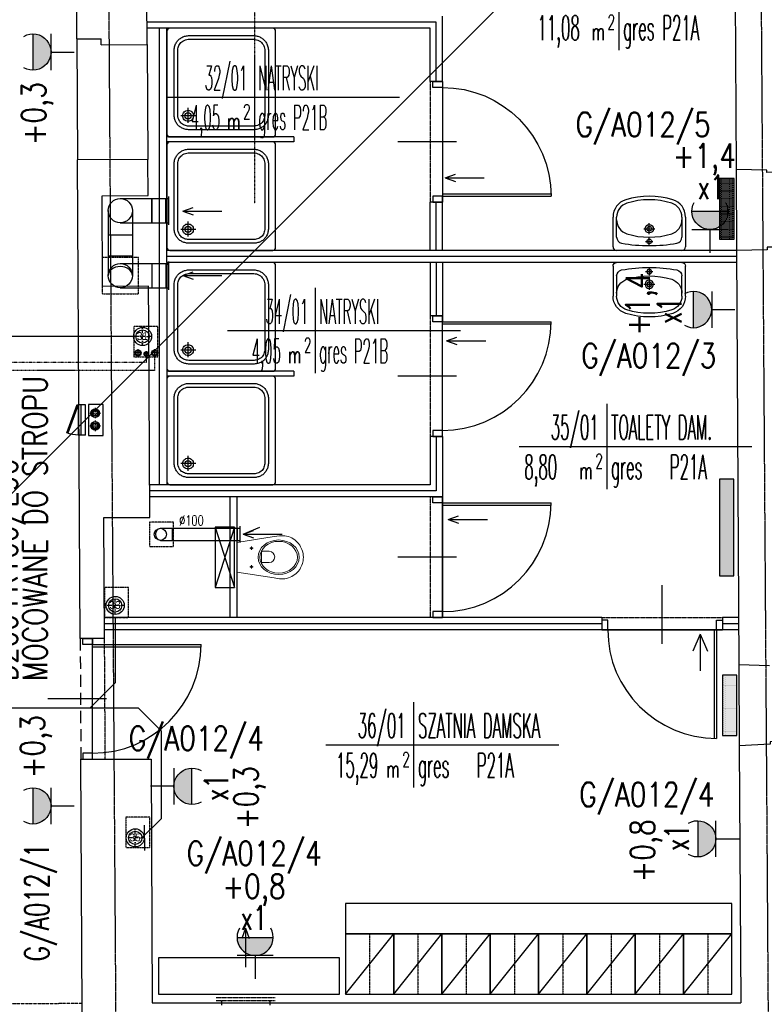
# Model space of a CAD drawing. Header units: inches. Extents: x -145354 to -97635, y 38777 to 78670.
# Tile 43 of 231: x -139235 to -138619, y 41651 to 42466. Entities that reach past the tile are written whole.
import ezdxf
from ezdxf.enums import TextEntityAlignment as Align

# ---------------------------------------------------------------- set-up
doc = ezdxf.new("R2010")
doc.units = ezdxf.units.IN
doc.header["$MEASUREMENT"] = 0
for name, pattern in [('00-inst$0$DASHDOT', [1, 0.5, -0.25, 0, -0.25]), ('CENTER', [2, 1.25, -0.25, 0.25, -0.25]), ('DASHDOT', [1, 0.5, -0.25, 0, -0.25]), ('DASHED', [0.75, 0.5, -0.25]), ('DASHED2', [0.375, 0.25, -0.125]), ('DIVIDE', [31.75, 12.7, -6.35, 0, -6.35, 0, -6.35])]:
    doc.linetypes.add(name, pattern=pattern)
doc.layers.get('0').update_dxf_attribs({"color": 101})
for name, color, linetype in [('Drz---drzwi', 5, 'Continuous'), ('E-OPIS_POM', 6, 'Continuous'), ('E35', 6, 'Continuous'), ('E50', 3, 'Continuous'), ('E90_kor', 6, 'Continuous'), ('Ins-kan', 54, 'Continuous'), ('Ins-went', 141, 'Continuous'), ('Ins-went-opis', 141, 'Continuous'), ('Ins-wod', 152, 'Continuous'), ('Mco-piony', 10, 'Continuous'), ('Mks-podposadzkowa', 230, 'Continuous'), ('Mw-cr-rury', 160, 'DIVIDE'), ('Mw-wc-rury', 160, 'DASHDOT'), ('Mwk-odnośniki', 8, 'Continuous'), ('Okn---okna', 5, 'Continuous'), ('Os-osie glowne', 8, 'CENTER'), ('piony_K_nr', 240, 'Continuous'), ('Sc-cegla pelna', 32, 'Continuous'), ('Sc-gazobeton', 45, 'Continuous'), ('Sc-gk', 120, 'Continuous'), ('Sc-gk-hatch', 8, 'Continuous'), ('Sc-nad', 5, 'DASHED2'), ('Sc-nadproza kon', 5, 'DASHED2'), ('Sc-systemowe', 150, 'Continuous'), ('stelaż_wc', 64, 'Continuous'), ('W-otwor-strop', 126, 'Continuous'), ('Wyp-grzejniki', 56, 'Continuous'), ('Wyp-meble', 155, 'Continuous'), ('Wyp-sanitar', 131, 'Continuous')]:
    doc.layers.add(name, color=color, linetype=linetype)
doc.styles.add('KA wymiar', font='romans.shx', dxfattribs={"width": 0.6})
doc.styles.add('ROMANS', font='romans', dxfattribs={"width": 0.85})
doc.styles.add('tab-bud$0$ROMANS', font='romans', dxfattribs={"width": 0.7})
doc.styles.add('TYTUL2', font='ARIAL.TTF')
doc.linetypes.add('BATTING', pattern='A,0.0001,-0.1,[134,ltypeshp.shx,S=0.1,R=0,X=-0.1,Y=0],-0.2,[134,ltypeshp.shx,S=0.1,R=180,X=0.1,Y=0],-0.1', length=0.4001)

# ---------------------------------------------------------------- blocks, each defined once
blk = doc.blocks.new('pow')
for p, q in [((0, 0.523), (0, -0.523)), ((-1.075, 0), (1.78, 0))]:
    blk.add_line(p, q)
at = {"style": 'KA wymiar', "width": 0.6}
for s, height, p in [('2', 0.18, (-0.139, -0.27)), ('m', 0.21, (-0.333, -0.401))]:
    blk.add_text(s, height=height, dxfattribs=at).set_placement(p)
at = {"style": 'KA wymiar'}
for tag, width, p in [('01', 0.7, (-0.131, 0.084)), ('000.00', 0.6, (-0.364, -0.401))]:
    blk.add_attdef(tag, text='', height=0.3, dxfattribs=dict(at, width=width)).set_placement(p, align=Align.RIGHT)
blk.add_attdef('POMIESZCZENIE', (0.071, 0.084), '', height=0.3, dxfattribs=at)
at = {"style": 'KA wymiar', "width": 0.8}
blk.add_attdef('POSADZKA', (0.071, -0.401), '', height=0.3, dxfattribs=at)
blk = doc.blocks.new('G1')
at = {"layer": 'E35'}
blk.add_hatch(color=256, dxfattribs=at).paths.add_polyline_path([(10, 22.85), (-10, 22.85, 1)])
for p, q in [((-10, 22.85), (10, 22.85)), ((10, 12.85), (-10, 12.85))]:
    blk.add_line(p, q, dxfattribs=at)
blk.add_arc((0, 22.85), 10, 150, 30, dxfattribs=at)
at = {"layer": 'E50'}
blk.add_line((0, 12.85), (0, 0), dxfattribs=at)
blk = doc.blocks.new('_kdfjgkfh')
at = {"linetype": 'Continuous'}
for p, q in [((40, 0), (0, 0)), ((0, 0), (0, -50)), ((0, -50), (40, 0)), ((40, -50), (40, 0)), ((0, -50), (40, -50))]:
    blk.add_line(p, q, dxfattribs=at)
at = {"linetype": 'DASHED', "ltscale": 0.2}
blk.add_line((20, 0), (20, -50), dxfattribs=at)
blk = doc.blocks.new('_0630_DRZWI_90')
at = {"ltscale": 7}
for p, q in [((5, 8), (5, 98)), ((6.8, 8), (6.8, 97.98))]:
    blk.add_line(p, q, dxfattribs=at)
at = {"ltscale": 25}
for p, q in [((50, 19.7), (50, -28.9)), ((5, 8), (0, 8)), ((0, 8), (5, 8)), ((0, 0), (0, 8)), ((5, 0), (0, 0)), ((5, 0), (0, 0)), ((95, 8), (5, 8)), ((5, 8), (5, 0)), ((95, 8), (95, 0)), ((100, 8), (95, 8)), ((95, 0), (100, 0)), ((95, 0), (100, 0)), ((100, 0), (100, 8))]:
    blk.add_line(p, q, dxfattribs=at)
at = {"ltscale": 7}
blk.add_arc((5, 8), 90, 0, 90, dxfattribs=at)
blk = doc.blocks.new('umywalka_60x45')
at = {"ltscale": 25}
for p, q in [((-27, 0), (27, 0)), ((-30, -27.72), (-30, -3)), ((3, -7.5), (-3, -7.5)), ((0, -4.5), (0, -10.5)), ((30, -3), (30, -27.72)), ((-27, -27.72), (-27, -11.03)), ((0, -13.5), (0, -22.5)), ((27, -11.03), (27, -27.72)), ((4.5, -18), (-4.5, -18))]:
    blk.add_line(p, q, dxfattribs=at)
for centre, radius in [((0, -7.5), 2), ((0, -18), 3.5), ((0, -18), 2)]:
    blk.add_circle(centre, radius, dxfattribs=at)
for centre, radius, start, end in [((27, -3), 3, 0, 90), ((-27, -3), 3, 90, 180), ((-22, -11.03), 5, 100.52627, 180), ((0, -129.43), 125.43, 79.47373, 100.52627), ((22, -11.03), 5, 0, 79.47373), ((-15, -25.28), 12, 107.3129, 180), ((0, -73.4), 62.4, 72.6871, 107.3129), ((15, -25.28), 12, 0, 72.6871), ((-15, -27.72), 15, 180, 252.6871), ((-15, -27.72), 12, 180, 252.6871), ((15, -27.72), 12, 287.3129, 0), ((15, -27.72), 15, 287.3129, 0), ((0, 20.4), 62.4, 252.6871, 287.3129), ((0, 20.4), 65.4, 252.6871, 287.3129)]:
    blk.add_arc(centre, radius, start, end, dxfattribs=at)
blk = doc.blocks.new('_gslkflhklgj')
at = {"linetype": '00-inst$0$DASHDOT', "ltscale": 5}
for p, q in [((7.5, 0), (-7.5, 0)), ((0, -7.5), (0, 7.5))]:
    blk.add_line(p, q, dxfattribs=at)
for radius in [7.5, 5.5]:
    blk.add_circle((0, 0), radius)
blk = doc.blocks.new('_KOLO_WC_PODWIESZONE')
at = {"lineweight": 0}
for p, q in [((-12.21, 0), (-17.15, -30.7)), ((-12.21, 0), (12.21, 0)), ((12.21, 0), (17.15, -30.7)), ((-8.01, -11.98), (-9.42, -11.98)), ((-8.01, -11.98), (-8.01, -10.54)), ((-8.01, -11.98), (-6.53, -11.98)), ((-8.01, -11.98), (-8.01, -13.41)), ((7.49, -11.98), (6.08, -11.98)), ((7.49, -11.98), (7.49, -10.54)), ((7.49, -11.98), (8.97, -11.98)), ((7.49, -11.98), (7.49, -13.41)), ((-4.44, -21.51), (-4.44, -26.77)), ((-3.5, -20.21), (4, -20.21)), ((4.94, -21.51), (4.94, -26.77)), ((-17.15, -30.7), (-17.82, -35.14)), ((17.15, -30.7), (17.82, -35.14)), ((-17.82, -35.14), (-17.77, -39.69)), ((-17.77, -39.69), (-17.51, -41.08)), ((17.77, -39.69), (17.51, -41.08)), ((17.82, -35.14), (17.77, -39.69)), ((-17.51, -41.08), (-17.12, -42.53)), ((-17.12, -42.53), (-16.6, -43.93)), ((-16.6, -43.93), (-15.97, -45.29)), ((-15.97, -45.29), (-15.22, -46.59)), ((-15.22, -46.59), (-14.37, -47.83)), ((-14.37, -47.83), (-13.41, -48.99)), ((14.37, -47.83), (13.41, -48.99)), ((15.22, -46.59), (14.37, -47.83)), ((15.97, -45.29), (15.22, -46.59)), ((16.6, -43.93), (15.97, -45.29)), ((17.12, -42.53), (16.6, -43.93)), ((17.51, -41.08), (17.12, -42.53)), ((-13.41, -48.99), (-11.77, -50.6)), ((-11.77, -50.6), (-10, -51.94)), ((-10, -51.94), (-8.71, -52.72)), ((-8.71, -52.72), (-6.54, -53.77)), ((-6.54, -53.77), (-5.07, -54.25)), ((-5.07, -54.25), (-3.02, -54.72)), ((-3.02, -54.72), (-1.52, -54.92)), ((-1.52, -54.92), (0, -55)), ((1.52, -54.92), (0, -55)), ((3.02, -54.72), (1.52, -54.92)), ((5.07, -54.25), (3.02, -54.72)), ((6.54, -53.77), (5.07, -54.25)), ((8.71, -52.72), (6.54, -53.77)), ((10, -51.94), (8.71, -52.72)), ((11.77, -50.6), (10, -51.94)), ((13.41, -48.99), (11.77, -50.6))]:
    blk.add_line(p, q, dxfattribs=at)
for centre, radius, start, end in [((-3.24, -21.39), 1.2, 102.23395, 185.88986), ((3.75, -21.39), 1.2, 354.11014, 77.76605), ((0.25, -26.54), 4.7, 182.80221, 357.19779)]:
    blk.add_arc(centre, radius, start, end, dxfattribs=at)
for centre in [(-8.01, -11.98), (7.49, -11.98)]:
    blk.add_ellipse(centre, major_axis=(0.599, 0.599), ratio=1, start_param=5.497787, end_param=11.780972, dxfattribs=at)
for major_axis, ratio in [((0, -17), 0.838235), ((0, -15.54), 0.845174)]:
    blk.add_ellipse((0.05, -34.5), major_axis=major_axis, ratio=ratio, dxfattribs=at)
blk = doc.blocks.new('brod_90x90')
at = {"layer": 'Wyp-sanitar'}
for points in [[(17.53, -14.96), (17.53, 70.05), (17.32, 71.02), (16.77, 71.8), (15.96, 72.31), (14.99, 72.5), (-69.94, 72.5), (-70.9, 72.31), (-71.71, 71.79), (-72.27, 71.01), (-72.47, 70.05), (-72.47, -14.96), (-72.27, -15.95), (-71.73, -16.75), (-70.93, -17.3), (-69.94, -17.5), (14.99, -17.5), (15.99, -17.3), (16.79, -16.76), (17.33, -15.95)], [(-53.82, 66.5), (-1.14, 66.5), (-0.23, 66.48), (0.65, 66.41), (1.49, 66.29), (2.31, 66.13), (3.09, 65.93), (3.85, 65.68), (4.57, 65.39), (5.26, 65.07), (5.92, 64.7), (6.54, 64.3), (7.13, 63.86), (7.68, 63.39), (8.2, 62.89), (8.68, 62.35), (9.13, 61.78), (9.54, 61.18), (9.92, 60.56), (10.25, 59.9), (10.55, 59.22), (10.81, 58.51), (11.03, 57.78), (11.21, 57.03), (11.36, 56.26), (11.46, 55.46), (11.52, 54.65), (11.53, 53.82), (11.53, 53.82), (11.53, 1.18), (11.52, 0.37), (11.46, -0.42), (11.36, -1.2), (11.21, -1.96), (11.03, -2.7), (10.81, -3.42), (10.55, -4.13), (10.25, -4.8), (9.92, -5.46), (9.54, -6.09), (9.13, -6.69), (8.68, -7.26), (8.2, -7.81), (7.68, -8.32), (7.12, -8.8), (6.53, -9.24), (5.91, -9.65), (5.25, -10.02), (4.57, -10.36), (3.84, -10.65), (3.09, -10.91), (2.31, -11.12), (1.49, -11.28), (0.64, -11.4), (-0.23, -11.47), (-1.14, -11.5), (-1.14, -11.5), (-53.82, -11.5), (-54.7, -11.47), (-55.56, -11.39), (-56.4, -11.26), (-57.21, -11.08), (-57.99, -10.86), (-58.75, -10.58), (-59.48, -10.27), (-60.17, -9.91), (-60.84, -9.51), (-61.48, -9.07), (-62.08, -8.59), (-62.65, -8.07), (-63.18, -7.52), (-63.68, -6.94), (-64.14, -6.33), (-64.56, -5.68), (-64.94, -5.01), (-65.28, -4.31), (-65.58, -3.59), (-65.84, -2.84), (-66.05, -2.08), (-66.22, -1.29), (-66.34, -0.48), (-66.41, 0.34), (-66.44, 1.18), (-66.44, 53.82), (-66.41, 54.66), (-66.34, 55.48), (-66.22, 56.29), (-66.05, 57.08), (-65.84, 57.85), (-65.58, 58.6), (-65.28, 59.32), (-64.94, 60.02), (-64.56, 60.69), (-64.14, 61.34), (-63.68, 61.95), (-63.19, 62.53), (-62.65, 63.08), (-62.09, 63.59), (-61.48, 64.07), (-60.85, 64.51), (-60.18, 64.91), (-59.48, 65.27), (-58.75, 65.59), (-58, 65.86), (-57.21, 66.09), (-56.4, 66.26), (-55.56, 66.39), (-54.7, 66.47), (-53.82, 66.5)], [(-1.17, 63.5), (0.06, 63.45), (1.11, 63.3), (2.1, 63.07), (3.04, 62.76), (3.93, 62.36), (4.77, 61.86), (5.57, 61.24), (6.32, 60.49), (7, 59.56), (7.54, 58.59), (7.95, 57.56), (8.27, 56.45), (8.41, 55.56), (8.5, 54.69), (8.53, 53.79), (8.52, 0.64), (8.44, -0.39), (8.27, -1.32), (8.03, -2.21), (7.73, -3.05), (7.36, -3.85), (6.92, -4.6), (6.39, -5.3), (5.79, -5.95), (5.1, -6.55), (4.32, -7.11), (3.12, -7.7), (1.91, -8.11), (0.61, -8.38), (0.01, -8.44), (-0.57, -8.48), (-1.17, -8.5), (-54.37, -8.49), (-55.42, -8.38), (-56.43, -8.17), (-57.38, -7.88), (-58.27, -7.5), (-59.1, -7.05), (-59.87, -6.5), (-60.59, -5.87), (-61.26, -5.13), (-61.88, -4.31), (-62.46, -3.24), (-62.89, -2.16), (-63.19, -1.04), (-63.39, 0.16), (-63.44, 1.22), (-63.42, 54.33), (-63.28, 55.55), (-63.03, 56.7), (-62.65, 57.82), (-62.12, 58.93), (-61.47, 59.88), (-60.76, 60.71), (-59.95, 61.45), (-59.02, 62.11), (-58.03, 62.62), (-57.03, 63), (-56, 63.27), (-54.9, 63.45), (-53.78, 63.5)], [(0, 4.47), (0.93, 4.38), (1.79, 4.13), (2.55, 3.72), (3.21, 3.18), (3.75, 2.54), (4.16, 1.8), (4.41, 1), (4.5, 0.14), (4.41, -0.83), (4.16, -1.71), (3.75, -2.51), (3.21, -3.19), (2.55, -3.75), (1.79, -4.17), (0.93, -4.43), (0, -4.53), (-0.93, -4.43), (-1.79, -4.17), (-2.55, -3.75), (-3.21, -3.19), (-3.75, -2.51), (-4.16, -1.71), (-4.41, -0.83), (-4.5, 0.14), (-4.41, 1), (-4.16, 1.8), (-3.75, 2.54), (-3.21, 3.18), (-2.55, 3.72), (-1.79, 4.13), (-0.93, 4.38)], [(0, -2.65), (-1.02, -2.44), (-1.85, -1.88), (-2.42, -1.05), (-2.62, -0.03), (-2.42, 1), (-1.85, 1.83), (-1.02, 2.39), (0, 2.6), (1.02, 2.39), (1.85, 1.83), (2.42, 1), (2.62, -0.03), (2.42, -1.05), (1.85, -1.88), (1.02, -2.44)]]:
    blk.add_lwpolyline(points, close=True, dxfattribs=at)
for points in [[(5.92, 0), (-6.53, 0)], [(0, 6.43), (0, -6.07)]]:
    blk.add_lwpolyline(points, dxfattribs=at)
blk = doc.blocks.new('_vxkdjhgkljhkgjhk')
for q in [(14.01, 6.02), (30.24, 0)]:
    blk.add_line((0, 0), q)
blk = doc.blocks.new('pco')
at = {"layer": 'Mco-piony', "color": 9, "linetype": 'DASHDOT', "ltscale": 3}
for p, q in [((-2604.8, -19.8), (-2604.8, -8.9)), ((-2599.4, -14.3), (-2610.3, -14.3))]:
    blk.add_line(p, q, dxfattribs=at)
at = {"layer": 'Mco-piony', "color": 9}
blk.add_circle((-2604.8, -14.3), 4.53, dxfattribs=at)
at = {"layer": 'Mco-piony'}
blk.add_circle((-2604.8, -14.3), 3.2, dxfattribs=at)
at = {"layer": 'Mco-piony', "color": 8}
blk.add_circle((-2604.8, -14.3), 2.6, dxfattribs=at)
blk = doc.blocks.new('pion_woda')
at = {"layer": 'Ins-wod'}
for p, q in [((3, 0), (-3, 0)), ((0, 3), (0, -3))]:
    blk.add_line(p, q, dxfattribs=at)
for centre, radius in [((0, 0.02), 2.55), ((0, 0), 2)]:
    blk.add_circle(centre, radius, dxfattribs=at)
blk = doc.blocks.new('pion_mały')
at = {"layer": 'Ins-wod'}
for p, q in [((0, 2.08), (0, -2.12)), ((2.1, -0.02), (-2.1, -0.02))]:
    blk.add_line(p, q, dxfattribs=at)
for centre, radius in [((0, 0), 1.79), ((0, -0.02), 1.4)]:
    blk.add_circle(centre, radius, dxfattribs=at)
blk = doc.blocks.new('piony_W')
for name, p in [('pion_woda', (-6.91, 0.76)), ('pion_mały', (0, 0.02)), ('pion_woda', (6.91, 0.76))]:
    blk.add_blockref(name, p)
blk = doc.blocks.new('rewizja')
at = {"layer": 'Wyp-meble'}
for p, q in [((-25, 6), (-25, 0)), ((-25, 6), (0, 6)), ((-25, 4), (-25, 2)), ((0, 2), (-25, 2)), ((0, 6), (0, 0)), ((0, 0), (-25, 0))]:
    blk.add_line(p, q, dxfattribs=at)
blk.add_lwpolyline([(-23.15, -9.49), (0.34, -0.94), (0, 0), (-23.49, -8.55)], close=True, dxfattribs=at)
blk.add_arc((0, 0), 25, 180, 202.29244, dxfattribs=at)
blk = doc.blocks.new('0630_STRZAŁKA')
at = {"ltscale": 0.5}
for points in [[(0, 0), (-3.03, -8.56)], [(0, 0), (0, -32.43)], [(0, 0), (3.03, -8.56)]]:
    blk.add_lwpolyline(points, dxfattribs=at)
blk = doc.blocks.new('G_50')
at = {"layer": 'Wyp-grzejniki'}
h = blk.add_hatch(dxfattribs=at)
h.set_pattern_fill('DOTS', color=256, scale=0.5, angle=180, style=0)
h.set_pattern_definition([(180, (77492.90915, -37873.9399), (-0.396875, -0.79375), [0, -0.79375])])
h.paths.add_polyline_path([(0, 0), (-12, 0), (-12, -50), (0, -50)])
blk.add_lwpolyline([(-12, -50), (0, -50), (0, 0), (-12, 0)], close=True, dxfattribs=at)
blk = doc.blocks.new('G_80')
at = {"layer": 'Wyp-grzejniki'}
h = blk.add_hatch(dxfattribs=at)
h.set_pattern_fill('DOTS', color=256, scale=0.5, angle=90, style=0)
h.set_pattern_definition([(90, (-37823.9399, -77504.90915), (-0.79375, 0.396875), [0, -0.79375])])
h.paths.add_polyline_path([(80, -12), (80, 0), (0, 0), (0, -12)])
blk.add_lwpolyline([(0, 0), (0, -12), (80, -12), (80, 0)], close=True, dxfattribs=at)

msp = doc.modelspace()

# ---------------------------------------------------------------- linework, layer by layer
at = {"color": 1, "linetype": 'Continuous', "lineweight": -2}
for p, q in [((-139114.31, 42318.16), (-139114.31, 42298.16)), ((-139108.92, 42035.17), (-139108.92, 42045.17))]:
    msp.add_line(p, q, dxfattribs=at)
at = {"layer": 'E35'}
msp.add_line((-138468.22, 42847.85), (-139427.56, 41888.51), dxfattribs=at)
at = {"layer": 'Ins-went'}
for p, q in [((-139112.31, 42319.91), (-139112.31, 42296.41)), ((-139112.31, 42319.91), (-139112.31, 42296.41)), ((-139151.8, 42318.16), (-139112.31, 42318.16)), ((-139126.11, 42318.16), (-139126.11, 42298.16)), ((-139126.11, 42298.16), (-139126.11, 42318.16)), ((-139114.31, 42298.16), (-139114.31, 42318.16)), ((-139114.31, 42298.16), (-139114.31, 42318.16)), ((-139162.11, 42308.16), (-139162.11, 42254.36)), ((-139142.11, 42308.16), (-139142.11, 42254.36)), ((-139152.28, 42298.16), (-139112.31, 42298.16)), ((-139162.11, 42288.16), (-139142.11, 42288.16)), ((-139162.11, 42270.86), (-139142.11, 42270.86)), ((-139152.11, 42264.36), (-139112.31, 42264.36)), ((-139126.11, 42264.36), (-139126.11, 42244.36)), ((-139114.31, 42264.36), (-139114.31, 42244.36)), ((-139112.31, 42266.11), (-139112.31, 42242.61)), ((-139152.11, 42244.36), (-139112.31, 42244.36)), ((-139118.92, 42045.17), (-139108.92, 42045.17)), ((-139108.92, 42045.17), (-139053.02, 42045.17)), ((-139108.92, 42045.17), (-139108.92, 42035.17)), ((-139055.02, 42035.17), (-139055.02, 42045.17)), ((-139053.02, 42046.92), (-139053.02, 42033.42)), ((-139118.92, 42035.17), (-139108.92, 42035.17)), ((-139108.92, 42035.17), (-139053.02, 42035.17))]:
    msp.add_line(p, q, dxfattribs=at)
at = {"layer": 'Ins-went', "linetype": 'DASHED', "ltscale": 0.5}
for p, q in [((-139072.84, 41656.76), (-139023.84, 41656.76)), ((-139072.84, 41654.26), (-139023.84, 41654.26)), ((-139068.34, 41653.26), (-139068.34, 41654.26)), ((-139068.34, 41653.26), (-139068.34, 41650.26)), ((-139028.34, 41653.26), (-139028.34, 41654.26)), ((-139028.34, 41653.26), (-139028.34, 41650.26))]:
    msp.add_line(p, q, dxfattribs=at)
at = {"layer": 'Ins-went'}
for centre, radius in [((-139152.11, 42308.16), 10), ((-139152.11, 42254.36), 10), ((-139152.11, 42254.36), 10), ((-139152.11, 42254.36), 10), ((-139118.92, 42040.17), 5)]:
    msp.add_circle(centre, radius, dxfattribs=at)
msp.add_ellipse((-139152.11, 42254.36), major_axis=(-10, 0), ratio=0.75, start_param=3.141593, end_param=6.283185, dxfattribs=at)
at = {"layer": 'Ins-went', "extrusion": (0, 0, -1)}
msp.add_ellipse((-139118.92, 42040.17), major_axis=(0, 5), ratio=0.75, start_param=3.141593, end_param=6.283185, dxfattribs=at)
at = {"layer": 'Mks-podposadzkowa'}
for p, q in [((-139139.69, 42203.97), (-139262.96, 42203.97)), ((-139156.3, 41971.94), (-139156.3, 41917.25)), ((-139177.32, 41896.24), (-139156.3, 41917.25)), ((-139137.1, 41896.24), (-139260.83, 41896.24)), ((-139118.06, 41877.2), (-139137.1, 41896.24)), ((-139118.06, 41804.99), (-139118.06, 41877.2)), ((-139134.2, 41788.85), (-139118.06, 41804.99))]:
    msp.add_line(p, q, dxfattribs=at)
at = {"layer": 'Mw-cr-rury', "ltscale": 0.03}
msp.add_line((-139130.56, 42182.49), (-139252.46, 42182.49), dxfattribs=at)
at = {"layer": 'Mw-wc-rury', "ltscale": 0.8}
msp.add_line((-139041.06, 42668.76), (-139041.06, 42314.13), dxfattribs=at)
at = {"layer": 'Mw-wc-rury'}
for p, q in [((-139130.56, 42188.36), (-139130.56, 42182.49)), ((-139123.65, 42187.36), (-139123.65, 42175.73)), ((-139123.65, 42175.73), (-139268.39, 42175.73))]:
    msp.add_line(p, q, dxfattribs=at)
at = {"layer": 'Mwk-odnośniki', "linetype": 'Continuous'}
msp.add_lwpolyline([(-139178.36, 42122.11), (-139166.38, 42122.11), (-139166.38, 42147.56), (-139178.36, 42147.56)], close=True, dxfattribs=at)
at = {"layer": 'Okn---okna'}
for p, q in [((-138642.37, 42342.17), (-138641.97, 42275.17)), ((-138640.14, 41932.16), (-138639.72, 41865.16))]:
    msp.add_line(p, q, dxfattribs=at)
at = {"layer": 'Os-osie glowne'}
for p, q in [((-139147.35, 40431.76), (-139175.75, 44583.07)), ((-138607.34, 40431.76), (-138635.74, 44583.07))]:
    msp.add_line(p, q, dxfattribs=at)
at = {"layer": 'Sc-cegla pelna'}
for p, q in [((-139188, 42450.3), (-139189.35, 42693.91)), ((-139129.82, 42445.61), (-139130.52, 42570.16)), ((-138643.6, 42570.16), (-138642.37, 42342.17)), ((-139188, 42450.3), (-139167.84, 42450.41)), ((-139167.82, 42445.41), (-139167.84, 42450.41)), ((-139167.82, 42445.41), (-139129.82, 42445.61)), ((-139129.33, 42350.61), (-139187.47, 42350.3)), ((-139185.27, 41953.92), (-139187.45, 42350.3)), ((-139129.15, 42320.61), (-139129.31, 42350.61)), ((-139167.15, 42320.41), (-139129.15, 42320.61)), ((-139166.75, 42245.41), (-139167.15, 42320.41)), ((-138641.97, 42275.17), (-138640.14, 41932.16)), ((-139128.75, 42245.61), (-139166.75, 42245.41)), ((-139165.11, 41953.92), (-139165.72, 42054.12)), ((-139165.11, 41953.92), (-139185.27, 41953.92)), ((-138614.64, 41931.31), (-138640.14, 41932.16)), ((-138639.72, 41865.16), (-138638.56, 41652.16)), ((-139126.5, 41853.92), (-139126.17, 41780.97)), ((-139126.17, 41780.97), (-139125.58, 41652.16)), ((-139125.58, 41652.16), (-138638.56, 41652.16))]:
    msp.add_line(p, q, dxfattribs=at)
for points in [[(-138580.34, 42340.01), (-138616.86, 42339.81), (-138616.87, 42341.81), (-138642.37, 42342.17)], [(-138580.03, 42278.01), (-138616.55, 42277.81), (-138616.54, 42275.81), (-138641.97, 42275.17)], [(-139128.58, 42214.47), (-139128.75, 42245.61)], [(-139165.72, 42054.12), (-139127.72, 42054.12), (-139128.58, 42214.47)], [(-138577.75, 41868.51), (-138614.26, 41868.31), (-138614.25, 41866.31), (-138639.72, 41865.16)], [(-139183.29, 41594.16), (-139184.72, 41853.92), (-139126.5, 41853.92)]]:
    msp.add_lwpolyline(points, dxfattribs=at)
at = {"layer": 'Sc-gazobeton'}
msp.add_line((-139132.25, 41799.32), (-139132.16, 41778.32), dxfattribs=at)
for points in [[(-139188, 42450.3), (-139187.47, 42350.3)], [(-139129.82, 42445.61), (-139129.31, 42350.61)]]:
    msp.add_lwpolyline(points, dxfattribs=at)
at = {"layer": 'Sc-gk'}
for p, q in [((-138885.51, 42415.17), (-138885.51, 42469.17)), ((-138895.51, 42459.17), (-139129.89, 42459.17)), ((-139119.51, 42081.17), (-139119.51, 42459.17)), ((-139113.51, 42265.17), (-139113.51, 42459.17)), ((-138895.51, 42415.17), (-138895.51, 42459.17)), ((-138885.51, 42415.17), (-138895.51, 42415.17)), ((-138885.51, 42315.17), (-138895.51, 42315.17)), ((-138895.51, 42275.17), (-138895.51, 42315.17)), ((-138885.51, 42275.17), (-138885.51, 42315.17)), ((-138885.51, 42275.17), (-139113.51, 42275.17)), ((-138641.97, 42275.17), (-138885.51, 42275.17)), ((-138885.51, 42265.17), (-139113.51, 42265.17)), ((-139113.51, 42265.17), (-139113.51, 42081.17)), ((-138895.51, 42265.17), (-138895.51, 42221.17)), ((-138641.91, 42265.17), (-138885.51, 42265.17)), ((-138885.51, 42265.17), (-138885.51, 42221.17)), ((-138885.51, 42221.17), (-138895.51, 42221.17)), ((-138885.51, 42121.17), (-138895.51, 42121.17)), ((-138895.51, 42121.17), (-138895.51, 42081.17)), ((-138885.51, 42121.17), (-138885.51, 41971.17)), ((-138895.51, 42081.17), (-139127.87, 42081.17)), ((-138885.51, 42071.17), (-139127.82, 42071.17)), ((-139061.51, 42071.17), (-139061.51, 41971.17)), ((-139055.51, 42071.17), (-139055.51, 41971.17)), ((-138753.6, 41971.17), (-139165.22, 41971.17)), ((-138753.6, 41971.17), (-138753.6, 41961.17)), ((-138640.35, 41971.17), (-138653.6, 41971.17)), ((-138653.6, 41971.17), (-138653.6, 41961.17)), ((-138640.29, 41961.17), (-139165.16, 41961.17))]:
    msp.add_line(p, q, dxfattribs=at)
at = {"layer": 'Sc-gk-hatch', "linetype": 'BATTING', "ltscale": 0.23}
for p, q in [((-138890.51, 42464.17), (-139129.95, 42464.17)), ((-138890.51, 42415.17), (-138890.51, 42464.17)), ((-138890.51, 42275.17), (-138890.51, 42315.17)), ((-138641.94, 42270.17), (-139113.51, 42270.17)), ((-138890.51, 42265.17), (-138890.51, 42221.17)), ((-138890.51, 42121.17), (-138890.51, 42076.17)), ((-138890.51, 42076.17), (-139127.82, 42076.17)), ((-138753.6, 41966.17), (-139165.22, 41966.17)), ((-138640.35, 41966.17), (-138653.6, 41966.17))]:
    msp.add_line(p, q, dxfattribs=at)
at = {"layer": 'Sc-nad'}
for p, q in [((-138895.51, 42415.17), (-138895.51, 42315.17)), ((-138895.51, 42221.17), (-138895.51, 42121.17)), ((-138895.51, 42071.17), (-138895.51, 41971.17)), ((-138753.6, 41971.17), (-138653.6, 41971.17)), ((-139164.5, 41853.92), (-139165.11, 41953.92))]:
    msp.add_line(p, q, dxfattribs=at)
at = {"layer": 'Sc-nad', "ltscale": 40}
msp.add_line((-139185.27, 41953.92), (-139184.72, 41853.92), dxfattribs=at)
at = {"layer": 'Sc-nadproza kon', "linetype": 'DASHDOT', "ltscale": 0.5}
msp.add_lwpolyline([(-139366.21, 41651.16), (-139183.6, 41651.91)], dxfattribs=at)
at = {"layer": 'Sc-systemowe'}
for p, q in [((-139008.51, 42369.17), (-139113.51, 42369.17)), ((-139008.51, 42369.17), (-139008.51, 42365.17)), ((-139008.51, 42365.17), (-139113.51, 42365.17)), ((-139008.51, 42175.17), (-139113.51, 42175.17)), ((-139008.51, 42175.17), (-139008.51, 42171.17)), ((-139008.51, 42171.17), (-139113.51, 42171.17))]:
    msp.add_line(p, q, dxfattribs=at)
at = {"layer": 'stelaż_wc', "ltscale": 5}
for p, q in [((-139057.51, 42046.17), (-139073.51, 41996.17)), ((-139073.51, 42046.17), (-139057.51, 41996.17))]:
    msp.add_line(p, q, dxfattribs=at)
msp.add_lwpolyline([(-139057.51, 41996.17), (-139057.51, 42046.17), (-139073.51, 42046.17), (-139073.51, 41996.17)], close=True, dxfattribs=at)
at = {"layer": 'W-otwor-strop', "linetype": 'DASHED2', "ltscale": 0.3}
for points in [[(-139167.11, 42239.36), (-139137.11, 42239.36), (-139137.11, 42269.36), (-139167.11, 42269.36)], [(-139120.97, 42212.14), (-139140.97, 42212.14), (-139140.97, 42187.14), (-139120.97, 42187.14)], [(-139127.92, 42030.17), (-139107.92, 42030.17), (-139107.92, 42050.17), (-139127.92, 42050.17)], [(-139145.22, 41996.17), (-139165.22, 41996.17), (-139165.22, 41971.17), (-139145.22, 41971.17)], [(-139127.51, 41805.97), (-139147.51, 41805.97), (-139147.51, 41780.97), (-139127.51, 41780.97)]]:
    msp.add_lwpolyline(points, close=True, dxfattribs=at)
at = {"layer": 'Wyp-meble'}
for points in [[(-138965.81, 41734.44), (-138965.81, 41709.44), (-138645.81, 41709.44), (-138645.81, 41734.44)], [(-139120.53, 41689.44), (-139120.53, 41659.44), (-138970.53, 41659.44), (-138970.53, 41689.44)]]:
    msp.add_lwpolyline(points, close=True, dxfattribs=at)

# ---------------------------------------------------------------- block references
msp.add_blockref('piony_W', (-139130.56, 42189.6))
at = {"xscale": -1, "rotation": 270}
msp.add_blockref('rewizja', (-139186.86, 42147.33), dxfattribs=at)
at = {"layer": 'Drz---drzwi', "xscale": -1, "rotation": 270}
msp.add_blockref('_0630_DRZWI_90', (-138893.51, 42315.17), dxfattribs=at)
at = {"layer": 'Drz---drzwi'}
for p, rotation in [((-138893.51, 42221.17), 270), ((-138893.51, 42071.17), 270), ((-138653.6, 41969.17), 180), ((-139183.19, 41953.92), 270)]:
    msp.add_blockref('_0630_DRZWI_90', p, dxfattribs=dict(at, rotation=rotation))
at = {"layer": 'E-OPIS_POM'}
ref = msp.add_blockref('pow', (-138739.44, 42476.45), dxfattribs=dict(at, xscale=67.5, yscale=67.5, zscale=67.5))
ref.add_attrib('000.00', '11,08', dxfattribs={"layer": '0', "height": 20.25, "style": 'KA wymiar', "width": 0.448374}).set_placement((-138771.75, 42449.38), align=Align.RIGHT)
ref.add_attrib('01', '31/01', dxfattribs={"layer": '0', "height": 20.25, "style": 'KA wymiar', "width": 0.448374}).set_placement((-138746.05, 42482.15), align=Align.RIGHT)
ref.add_attrib('POMIESZCZENIE', 'TOALETY MĘSKIE', (-138735.86, 42482.15), dxfattribs={"layer": '0', "height": 20.25, "style": 'KA wymiar', "width": 0.448374})
ref.add_attrib('POSADZKA', 'gres P21A', (-138735.86, 42449.38), dxfattribs={"layer": '0', "height": 20.25, "style": 'KA wymiar', "width": 0.448374})
ref = msp.add_blockref('pow', (-139041.09, 42402.2), dxfattribs=dict(at, xscale=67.5, yscale=67.5, zscale=67.5))
ref.add_attrib('000.00', '4,05', dxfattribs={"layer": '0', "height": 20.25, "style": 'KA wymiar', "width": 0.398555}).set_placement((-139069.52, 42375.14), align=Align.RIGHT)
ref.add_attrib('01', '32/01', dxfattribs={"layer": '0', "height": 20.25, "style": 'KA wymiar', "width": 0.398555}).set_placement((-139046.97, 42407.9), align=Align.RIGHT)
ref.add_attrib('POMIESZCZENIE', 'NATRYSKI', (-139037.91, 42407.9), dxfattribs={"layer": '0', "height": 20.25, "style": 'KA wymiar', "width": 0.398555})
ref.add_attrib('POSADZKA', 'gres P21B', (-139037.91, 42375.14), dxfattribs={"layer": '0', "height": 20.25, "style": 'KA wymiar', "width": 0.398555})
ref = msp.add_blockref('pow', (-138990.73, 42208.83), dxfattribs=dict(at, xscale=67.5, yscale=67.5, zscale=67.5))
ref.add_attrib('000.00', '4,05', dxfattribs={"layer": '0', "height": 20.25, "style": 'KA wymiar', "width": 0.398555}).set_placement((-139019.17, 42181.77), align=Align.RIGHT)
ref.add_attrib('01', '34/01', dxfattribs={"layer": '0', "height": 20.25, "style": 'KA wymiar', "width": 0.398555}).set_placement((-138996.61, 42214.53), align=Align.RIGHT)
ref.add_attrib('POMIESZCZENIE', 'NATRYSKI', (-138987.55, 42214.53), dxfattribs={"layer": '0', "height": 20.25, "style": 'KA wymiar', "width": 0.398555})
ref.add_attrib('POSADZKA', 'gres P21B', (-138987.55, 42181.77), dxfattribs={"layer": '0', "height": 20.25, "style": 'KA wymiar', "width": 0.398555})
ref = msp.add_blockref('pow', (-138749.51, 42112.91), dxfattribs=dict(at, xscale=67.5, yscale=67.5, zscale=67.5))
ref.add_attrib('000.00', '8,80', dxfattribs={"layer": '0', "height": 20.25, "style": 'KA wymiar', "width": 0.448374}).set_placement((-138790.48, 42085.85), align=Align.RIGHT)
ref.add_attrib('01', '35/01', dxfattribs={"layer": '0', "height": 20.25, "style": 'KA wymiar', "width": 0.448374}).set_placement((-138756.12, 42118.61), align=Align.RIGHT)
ref.add_attrib('POMIESZCZENIE', 'TOALETY DAM.', (-138745.93, 42118.61), dxfattribs={"layer": '0', "height": 20.25, "style": 'KA wymiar', "width": 0.448374})
ref.add_attrib('POSADZKA', 'gres   P21A', (-138745.93, 42085.85), dxfattribs={"layer": '0', "height": 20.25, "style": 'KA wymiar', "width": 0.448374})
ref = msp.add_blockref('pow', (-138909.29, 41865.86), dxfattribs=dict(at, xscale=67.5, yscale=67.5, zscale=67.5))
ref.add_attrib('000.00', '15,29', dxfattribs={"layer": '0', "height": 20.25, "style": 'KA wymiar', "width": 0.448374}).set_placement((-138938.52, 41838.8), align=Align.RIGHT)
ref.add_attrib('01', '36/01', dxfattribs={"layer": '0', "height": 20.25, "style": 'KA wymiar', "width": 0.448374}).set_placement((-138915.9, 41871.56), align=Align.RIGHT)
ref.add_attrib('POMIESZCZENIE', 'SZATNIA DAMSKA', (-138905.71, 41871.56), dxfattribs={"layer": '0', "height": 20.25, "style": 'KA wymiar', "width": 0.448374})
ref.add_attrib('POSADZKA', 'gres   P21A', (-138905.71, 41838.8), dxfattribs={"layer": '0', "height": 20.25, "style": 'KA wymiar', "width": 0.448374})
at = {"layer": 'E35', "yscale": 1.5, "zscale": 1.5}
for p, xscale, rotation in [((-139190.13, 42439.5), -1.5, 90), ((-138643.33, 42226.25), 1.5, 90), ((-139127.01, 41831.51), -1.5, 270), ((-139190.13, 41815.28), -1.5, 90), ((-138639.91, 41788.02), -1.5, 90)]:
    msp.add_blockref('G1', p, dxfattribs=dict(at, xscale=xscale, rotation=rotation))
for p, xscale in [((-138663.99, 42273.27), -1.5), ((-139040.48, 41672.16), 1.5)]:
    msp.add_blockref('G1', p, dxfattribs=dict(at, xscale=xscale))
at = {"layer": 'Ins-kan'}
for p in [(-139133.65, 42203.97), (-139156.3, 41981.27)]:
    msp.add_blockref('_gslkflhklgj', p, dxfattribs=at)
at = {"layer": 'Ins-kan', "color": 1}
msp.add_blockref('_gslkflhklgj', (-139139.7, 41788.85), dxfattribs=at)
at = {"layer": 'Ins-went'}
msp.add_blockref('_vxkdjhgkljhkgjhk', (-139050.52, 42040.17), dxfattribs=at)
at = {"layer": 'Ins-went', "linetype": 'DASHED', "ltscale": 0.6, "xscale": -1, "rotation": 90}
msp.add_blockref('_vxkdjhgkljhkgjhk', (-138672.21, 41957.48), dxfattribs=at)
at = {"layer": 'Ins-went', "linetype": 'DASHED', "ltscale": 0.6, "rotation": 270}
msp.add_blockref('_vxkdjhgkljhkgjhk', (-138672.21, 41957.48), dxfattribs=at)
at = {"layer": 'Ins-went-opis', "rotation": 90}
for p in [(-138883.21, 42335.46), (-139100.42, 42307.68), (-139100.42, 42254.36), (-138882.07, 42200.36), (-138880.66, 42052.53), (-139050.52, 42040.17)]:
    msp.add_blockref('0630_STRZAŁKA', p, dxfattribs=at)
at = {"layer": 'Ins-went-opis'}
msp.add_blockref('0630_STRZAŁKA', (-139048.34, 41714.14), dxfattribs=at)
at = {"layer": 'Mco-piony', "xscale": 0.799999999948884, "yscale": 0.8000000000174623, "zscale": 0.8, "rotation": 180.001351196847}
for p in [(-141256.72, 42129.02, 0), (-141256.72, 42118.49, 0)]:
    msp.add_blockref('pco', p, dxfattribs=at)
at = {"layer": 'Wyp-grzejniki'}
for p in [(-138643.99, 42334.67), (-138641.76, 41923.67)]:
    msp.add_blockref('G_50', p, dxfattribs=at)
at = {"layer": 'Wyp-grzejniki', "rotation": 90}
msp.add_blockref('G_80', (-138656.22, 42005.71), dxfattribs=at)
at = {"layer": 'Wyp-meble'}
for p in [(-138965.81, 41709.44), (-138925.81, 41709.44), (-138885.81, 41709.44), (-138845.81, 41709.44), (-138805.81, 41709.44), (-138765.81, 41709.44), (-138725.81, 41709.44), (-138685.81, 41709.44)]:
    msp.add_blockref('_kdfjgkfh', p, dxfattribs=at)
at = {"layer": 'Wyp-sanitar'}
for name, p, rotation in [('brod_90x90', (-139096.01, 42386.69), 270), ('brod_90x90', (-139096.01, 42292.69), 270), ('umywalka_60x45', (-138714.24, 42275.17), 180), ('brod_90x90', (-139096.01, 42192.69), 270), ('brod_90x90', (-139096.01, 42098.69), 270), ('_KOLO_WC_PODWIESZONE', (-139055.51, 42021.17), 90)]:
    msp.add_blockref(name, p, dxfattribs=dict(at, rotation=rotation))
at = {"layer": 'Wyp-sanitar', "xscale": -1}
msp.add_blockref('umywalka_60x45', (-138714.24, 42265.17), dxfattribs=at)

# ---------------------------------------------------------------- texts
at = {"layer": 'E35', "style": 'ROMANS'}
for s, rotation, width, p in [('+0,3', 90, 0.8, (-139220.73, 42388.5)), ('+1,4', 90, 0.8, (-138720.67, 42230.89)), ('x1', 90, 0.7, (-138697.69, 42225.32)), ('+0,3', 90, 0.8, (-139221.69, 41864.42)), ('x1', 90, 0.7, (-139072.66, 41830.58)), ('+0,3', 90, 0.8, (-139044.98, 41822.25)), ('+0,8', 90, 0.8, (-138716.76, 41778.15)), ('x1', 90, 0.7, (-138691.47, 41788.95)), ('G/A012/1', 90, 0.7, (-139219.75, 41735.56)), ('+0,8', 360, 0.8, (-139041.35, 41745.61)), ('x1', 360, 0.7, (-139041.41, 41722.63))]:
    msp.add_text(s, height=20, rotation=rotation, dxfattribs=dict(at, width=width)).set_placement(p, align=Align.MIDDLE)
for s, width, p in [('G/A012/5', 0.8, (-138719.34, 42378.1)), ('+1,4', 0.8, (-138668.63, 42350.61)), ('x1', 0.7, (-138663.06, 42327.62)), ('G/A012/3', 0.8, (-138714.66, 42186.65)), ('G/A012/4', 0.8, (-139089.16, 41869.82)), ('G/A012/4', 0.8, (-138716.26, 41823.33)), ('G/A012/4', 0.8, (-139041.23, 41774.59))]:
    msp.add_text(s, height=20, dxfattribs=dict(at, width=width)).set_placement(p, align=Align.MIDDLE)
at = {"layer": 'E90_kor', "ltscale": 15, "style": 'ROMANS', "width": 0.8}
for s, p in [('MOCOWANE DO STROPU', (-139212.63, 41918.46)), ('D200+K100/E90', (-139237.18, 41918.46))]:
    msp.add_text(s, height=20, rotation=90, dxfattribs=at).set_placement(p)
at = {"layer": 'Ins-went', "style": 'tab-bud$0$ROMANS', "width": 0.7}
msp.add_text('%%C100', height=8.424, dxfattribs=at).set_placement((-139103.32, 42047.44, 0))
at = {"layer": 'piony_K_nr', "style": 'TYTUL2', "width": 0.9}
for s, p in [('31', (-139138.32, 42201.06, -76.7)), ('33', (-139160.97, 41978.36, -76.7)), ('35', (-139144.37, 41785.94, -76.7))]:
    msp.add_text(s, height=6.5, dxfattribs=at).set_placement(p)

doc.saveas('drawing.dxf')
